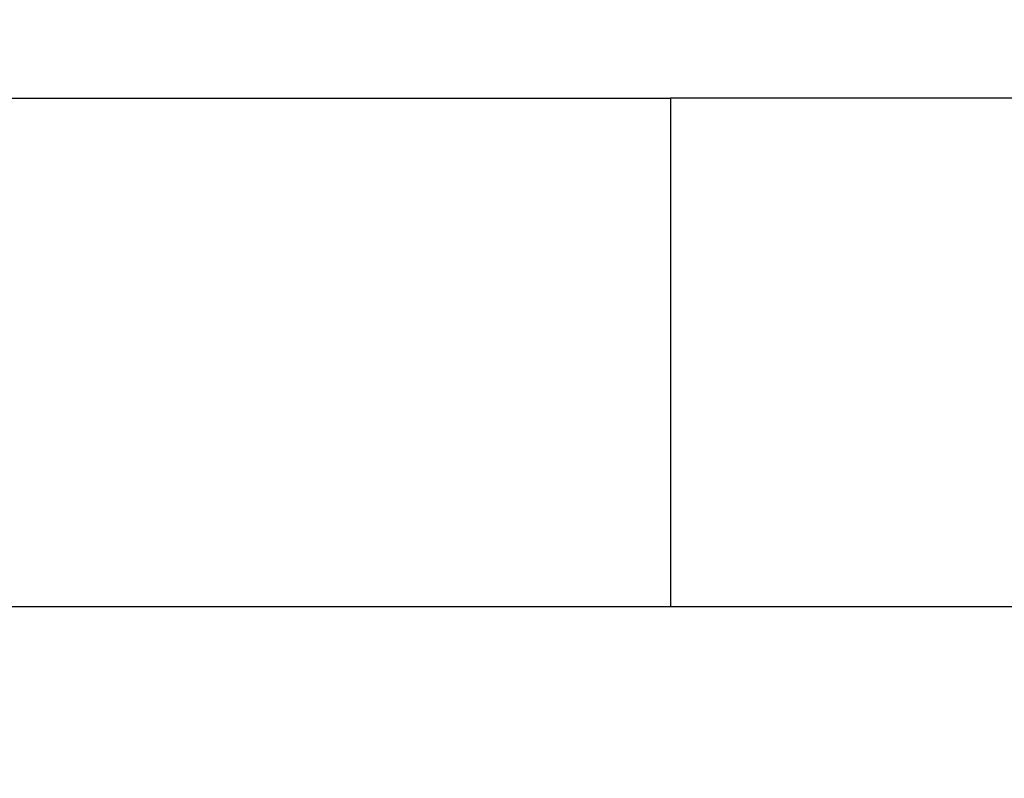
# Model space of a CAD drawing. Header units: millimetres. Extents: x 42924 to 92944, y -369470 to -179866.
# Tile 106 of 256: x 59462 to 59485, y -180957 to -180940. Entities that reach past the tile are written whole.
import ezdxf

# ---------------------------------------------------------------- set-up
doc = ezdxf.new("R2010")
doc.units = ezdxf.units.MM
doc.linetypes.add('DASHDOT', pattern=[25.4, 12.7, -6.35, 0, -6.35])
for name, color, linetype in [('!! 0_ Istn-sciany', 8, 'Continuous'), ('!! 0_Osie', 8, 'DASHDOT'), ('!! 2_proj ściany remont', 8, 'Continuous'), ('0-osie-liniA', 8, 'DASHDOT')]:
    doc.layers.add(name, color=color, linetype=linetype)
doc.layers.add('E_SAP_ZASIĘG', color=150, linetype='Continuous', plot=False)

# ---------------------------------------------------------------- blocks, each defined once
blk = doc.blocks.new('BLOK OSI')
at = {"layer": '0-osie-liniA', "ltscale": 5}
blk.add_lwpolyline([(48639.258, -194702.088), (55442.285, -194702.088)], dxfattribs=at)

msp = doc.modelspace()

# ---------------------------------------------------------------- linework, layer by layer
at = {"layer": '!! 0_ Istn-sciany'}
for points in [[(59317.56735, -180941.3878), (59477.56735, -180941.3878)], [(59477.56735, -180941.3878), (59477.56735, -180953.3878)], [(59317.56735, -180953.3878), (59477.56735, -180953.3878)]]:
    msp.add_lwpolyline(points, dxfattribs=at)
at = {"layer": '!! 2_proj ściany remont'}
msp.add_lwpolyline([(59557.56735, -180941.3878), (59477.56735, -180941.3878), (59477.56735, -180953.3878), (59557.56735, -180953.3878)], close=True, dxfattribs=at)
at = {"layer": 'E_SAP_ZASIĘG'}
for centre in [(59298.91442, -181088.08994), (60076.8218, -181088.08994)]:
    msp.add_circle(centre, 600, dxfattribs=at)

# ---------------------------------------------------------------- block references
at = {"layer": '!! 0_Osie'}
msp.add_blockref('BLOK OSI', (8819.85593, 13761.2005), dxfattribs=at)

doc.saveas('drawing.dxf')
